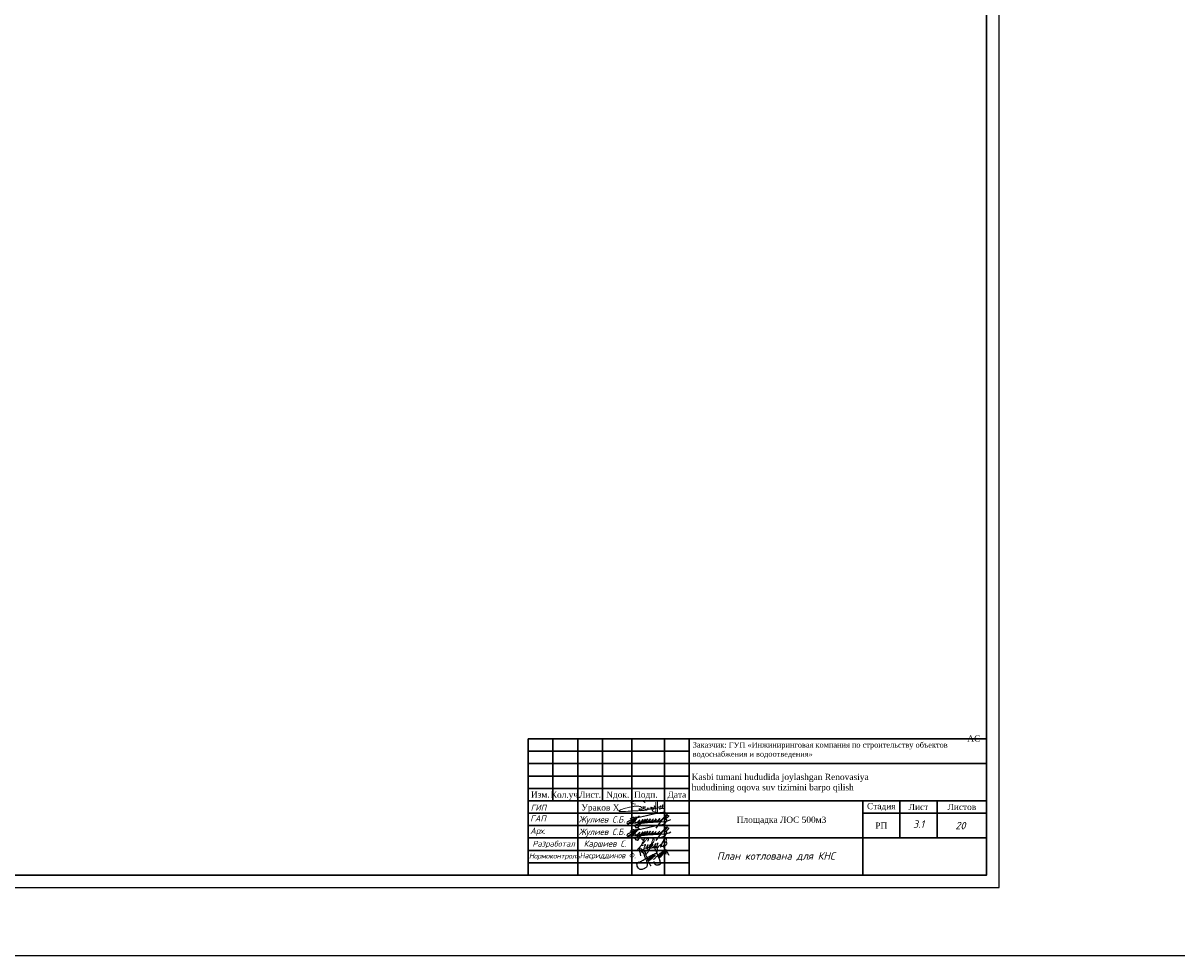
# Model space of a CAD drawing. Extents: x -119078 to 1619993, y 264752 to 340742.
# Tile 32 of 220: x 231681 to 278237, y 264752 to 302408. Entities that reach past the tile are written whole.
import ezdxf
from ezdxf.enums import TextEntityAlignment as Align

# ---------------------------------------------------------------- set-up
doc = ezdxf.new("R2010")
doc.units = 0
doc.header["$MEASUREMENT"] = 0
doc.linetypes.add('CONTI', pattern=[0])
doc.layers.get('0').update_dxf_attribs({"color": 250, "linetype": 'CONTI'})
for name, color, linetype in [('BC-Form$1$SHEET-TEXT', 7, 'Continuous'), ('PDF _Геометрия', 250, 'Continuous'), ('PDF _Текст', 7, 'Continuous'), ('SHTAMP', 250, 'Continuous')]:
    doc.layers.add(name, color=color, linetype=linetype)
doc.layers.add('Графа', color=7, linetype='Continuous', lineweight=30)
doc.layers.add('НАДПИСИ', color=7, linetype='Continuous', lineweight=13)
doc.layers.add('ПОДПИСИ', color=7, linetype='Continuous', lineweight=25, true_color=0xffffff)
doc.styles.add('ISO', font='times.ttf')
doc.styles.add('ISOCPEUR', font='isocpeui.ttf')
doc.styles.add('PDF ISOCPEUR Italic', font='isocpeui.ttf')
doc.styles.add('style2', font='times.ttf', dxfattribs={"height": 350})
doc.styles.add('ГОСТ 250', font='isocpeui.ttf', dxfattribs={"height": 250})
doc.styles.add('ГОСТ 300', font='isocpeui.ttf', dxfattribs={"height": 250})
doc.styles.add('ГОСТ 350', font='isocpeui.ttf', dxfattribs={"height": 350})

# ---------------------------------------------------------------- blocks, each defined once
blk = doc.blocks.new('подпис')
at = {"layer": 'ПОДПИСИ', "color": 5, "lineweight": 25}
for points in [[(11455381, 532519), (11455520, 532605, 0.17903), (11455562, 532678, 0.263953), (11455546, 532731, 0.190204), (11455439, 532772, 0.042436), (11455181, 532752, 0.013899), (11454174, 532517), (11454115, 532493), (11453882, 532380, 0.221782), (11453847, 532334, 0.270492), (11453872, 532305), (11455179, 532410)], [(11453991, 532491, -0.163413), (11454129, 532576, -0.667806), (11454158, 532540, -0.079434), (11453917, 532276, -0.866542), (11453898, 532297), (11453923, 532319), (11454158, 532478), (11454199, 532507), (11454264, 532591), (11454072, 532309)], [(11454383, 532593, 0.619534), (11454360, 532609), (11454273, 532534, 0.114252), (11454185, 532395, 0.215538), (11454192, 532353, 0.240273), (11454245, 532349, 0.08858), (11454403, 532470), (11454351, 532410), (11454342, 532400, 0.539095), (11454362, 532374, 0.111916), (11454481, 532411), (11454538, 532484), (11454481, 532411), (11454317, 532146, -0.358423), (11454264, 532125), (11454185, 532207, -0.402126), (11454221, 532260, -0.058846), (11454732, 532356), (11455438, 532399, 0.09128), (11455712, 532476)], [(11454538, 532484), (11454488, 532398, 0.645288), (11454510, 532376, 0.12897), (11454636, 532493), (11454594, 532430), (11454582, 532414, 0.693858), (11454605, 532387, 0.10028), (11454701, 532446), (11454746, 532507), (11454701, 532446), (11454684, 532424, 0.631808), (11454708, 532389, 0.142677), (11454805, 532452), (11454848, 532505), (11454805, 532452, 0.201941), (11454797, 532429, 0.536095), (11454830, 532405, 0.097167), (11454944, 532462), (11454981, 532503), (11454944, 532462, 0.197087), (11454932, 532431, 0.488157), (11454970, 532409, 0.093089), (11455064, 532466), (11455099, 532503), (11455064, 532466, 0.226804), (11455048, 532431, 0.355416), (11455073, 532410, 0.127937), (11455201, 532468), (11455246, 532517), (11455201, 532468, 0.196233), (11455177, 532420, 0.529409), (11455206, 532400, 0.061232), (11455381, 532519), (11455512, 532676), (11455381, 532519), (11455075, 532109)], [(11455512, 532676, -0.143099), (11455604, 532656, -0.470936), (11455617, 532604, -0.126724), (11455422, 532482), (11455497, 532497, -0.517832), (11455533, 532462, -0.176475), (11455420, 532289, -0.173079), (11455271, 532233, -0.163306), (11455188, 532261)]]:
    blk.add_lwpolyline(points, format="xyb", dxfattribs=at)
blk.add_lwpolyline([(11454115, 532493), (11454174, 532517)], dxfattribs=at)
blk = doc.blocks.new('A$C6E532752')
at = {"color": 5, "lineweight": 25}
for points in [[(2046, 1804), (2070, 1872), (2101, 1944), (2114, 2003), (2114, 2056), (2099, 2124), (2074, 2222), (2014, 2300), (1903, 2360), (1855, 2376), (1801, 2377), (1790, 2368), (1792, 2336), (1800, 2288), (1808, 2236), (1818, 2191), (1846, 2131), (1865, 2061), (1890, 2014), (1957, 1858), (2009, 1770), (2053, 1685), (2113, 1541), (2153, 1434), (2222, 1250), (2279, 1118), (2326, 993), (2364, 847), (2392, 705), (2399, 624), (2394, 571), (2362, 528), (2328, 505), (2294, 490), (2254, 483), (2188, 477), (2145, 466), (2062, 466), (2017, 466), (1987, 466), (1945, 488), (1913, 509), (1883, 532), (1855, 575), (1823, 639), (1802, 682), (1783, 739), (1781, 758), (1779, 801), (1777, 848)], [(2743, 2429), (2709, 2488), (2682, 2516), (2685, 2488), (2725, 2429), (2737, 2401), (2759, 2329), (2784, 2236), (2802, 2186), (2816, 2124), (2836, 2048), (2868, 1947), (2878, 1890), (2884, 1840), (2893, 1773), (2934, 1685), (2949, 1650), (2957, 1619), (2962, 1588), (2967, 1626), (2967, 1657), (2971, 1688), (2988, 1767), (3019, 1821), (3030, 1831), (3088, 1813), (3106, 1778), (3119, 1748), (3153, 1695), (3166, 1642), (3207, 1585), (3241, 1543), (3278, 1532), (3308, 1535)], [(385, 1433), (380, 1569), (321, 1749), (258, 1944), (210, 2040), (245, 2007), (287, 1975), (353, 1931), (399, 1918), (436, 1916), (474, 1941), (484, 1982), (467, 2067), (448, 2120), (427, 2157), (466, 2093), (506, 2007), (555, 1922), (602, 1823), (711, 1592), (749, 1491), (825, 1291), (868, 1187), (943, 996), (982, 875), (1013, 754), (1033, 630), (1049, 522), (1043, 416), (1007, 308), (929, 226), (815, 136), (704, 81), (535, 13), (402, 1), (314, 18), (227, 71), (137, 159), (35, 347), (12, 492), (8, 661), (75, 751), (214, 814), (217, 817), (216, 775), (183, 707), (202, 722), (286, 778), (362, 823), (424, 853), (563, 928), (732, 1029), (845, 1105), (994, 1192), (1118, 1257), (1274, 1345), (1396, 1407), (1523, 1482), (1750, 1594), (1859, 1632), (1962, 1660), (1991, 1660), (2000, 1660), (1991, 1645), (1977, 1626), (1958, 1608)], [(795, 1930), (766, 1944), (747, 1958), (732, 1969), (756, 1919), (777, 1862), (824, 1731), (861, 1650), (907, 1552), (928, 1465), (971, 1361), (999, 1299), (1019, 1250), (1060, 1148), (1086, 1070), (1110, 993), (1161, 879), (1222, 766), (1252, 693), (1282, 624), (1325, 551), (1377, 469), (1387, 437), (1386, 415), (1369, 406), (1365, 409)], [(1178, 1041), (1184, 1073), (1176, 1087), (1166, 1109), (1171, 1134), (1175, 1159), (1177, 1187), (1170, 1192), (1155, 1194), (1138, 1181), (1125, 1161), (1120, 1142), (1127, 1112), (1138, 1084), (1155, 1052), (1190, 1015), (1234, 985), (1242, 980), (1268, 979), (1299, 1007), (1323, 1038), (1339, 1067), (1360, 1126), (1356, 1168), (1352, 1190), (1349, 1211), (1349, 1234), (1349, 1252), (1349, 1274), (1336, 1239), (1333, 1223), (1331, 1214), (1303, 1209), (1299, 1204), (1292, 1181), (1255, 1176), (1246, 1151), (1262, 1110), (1275, 1085), (1290, 1052), (1311, 1034), (1336, 1025), (1363, 1024), (1376, 1037), (1388, 1050), (1400, 1068), (1415, 1091), (1432, 1156), (1432, 1174), (1430, 1222), (1431, 1266), (1434, 1282), (1437, 1297), (1451, 1312), (1473, 1314), (1479, 1329), (1484, 1345), (1526, 1340), (1527, 1344), (1546, 1371), (1546, 1380), (1542, 1322), (1532, 1234), (1508, 1194), (1491, 1173), (1470, 1154), (1447, 1141), (1418, 1134), (1396, 1131), (1373, 1136), (1360, 1149)], [(1432, 1173), (1448, 1157), (1470, 1132), (1480, 1125), (1492, 1119), (1505, 1118), (1514, 1125), (1521, 1131), (1537, 1145), (1550, 1156), (1574, 1181), (1594, 1207), (1603, 1226), (1607, 1239), (1610, 1253), (1618, 1282), (1623, 1317), (1626, 1344), (1633, 1391), (1631, 1422), (1631, 1443), (1618, 1419), (1610, 1399), (1600, 1381), (1603, 1340), (1618, 1317), (1635, 1297), (1651, 1291), (1665, 1290), (1718, 1369), (1719, 1381), (1720, 1403), (1732, 1431), (1741, 1451), (1744, 1471), (1745, 1490), (1738, 1508), (1729, 1509), (1728, 1503), (1719, 1486), (1713, 1471), (1705, 1444), (1705, 1428), (1716, 1413), (1732, 1404), (1746, 1399), (1763, 1396), (1785, 1399), (1799, 1408), (1822, 1417), (1835, 1426), (1857, 1435), (1869, 1444), (1878, 1455), (1881, 1471), (1881, 1481), (1878, 1494), (1875, 1503)], [(1530, 1229), (1542, 1212), (1557, 1204), (1585, 1194), (1591, 1202), (1609, 1200), (1619, 1205), (1645, 1223), (1669, 1249), (1676, 1260), (1685, 1281), (1698, 1313), (1704, 1324), (1704, 1324)], [(1707, 1036), (1747, 1085), (1819, 1144), (1891, 1238), (1979, 1313), (2059, 1391), (2165, 1488), (2229, 1542), (2393, 1677), (2462, 1724), (2559, 1807), (2641, 1860), (2722, 1913), (2859, 2009), (2948, 2051), (2989, 2062), (2996, 2055)], [(2279, 1502), (2265, 1461), (2269, 1420), (2262, 1364), (2265, 1307), (2279, 1265), (2318, 1252), (2345, 1254), (2408, 1314), (2444, 1368), (2453, 1397), (2475, 1468), (2472, 1514), (2466, 1559), (2461, 1588), (2461, 1627), (2469, 1644), (2486, 1658), (2454, 1623), (2450, 1578), (2446, 1520), (2451, 1481), (2483, 1457), (2515, 1454), (2551, 1457), (2569, 1493), (2574, 1512), (2589, 1561), (2590, 1562)], [(2397, 1571), (2370, 1532), (2367, 1503), (2363, 1469), (2365, 1423), (2380, 1396), (2400, 1370), (2431, 1346), (2460, 1344), (2480, 1343), (2493, 1365), (2509, 1392), (2560, 1447), (2580, 1567), (2580, 1600), (2569, 1621), (2561, 1642), (2559, 1671), (2569, 1698), (2582, 1730), (2598, 1762), (2618, 1772)], [(2574, 1491), (2603, 1515), (2618, 1528), (2634, 1555), (2641, 1569), (2660, 1604), (2700, 1636), (2712, 1646), (2728, 1666), (2742, 1685), (2773, 1745), (2779, 1787), (2782, 1808), (2782, 1823), (2775, 1790), (2778, 1776), (2794, 1755), (2801, 1749), (2815, 1746), (2842, 1749)], [(2582, 1588), (2614, 1576), (2640, 1580), (2650, 1592), (2662, 1606), (2679, 1631), (2687, 1673), (2683, 1709), (2675, 1731), (2672, 1756), (2670, 1792), (2677, 1808), (2688, 1818), (2704, 1820), (2713, 1818)]]:
    blk.add_spline(points, degree=3, dxfattribs=at)
blk = doc.blocks.new('A$C194E077B')
at = {"color": 5, "lineweight": 20}
for points in [[(42, -99), (83, -76), (96, -68), (110, -53), (122, -42), (131, -27), (137, -5), (137, 22), (125, 42), (110, 57), (100, 67), (80, 78), (58, 91), (13, 103), (-19, 112), (-87, 112), (-127, 112), (-231, 105), (-249, 100), (-271, 100), (-317, 88), (-348, 80), (-409, 70), (-436, 66), (-497, 49), (-543, 37), (-617, 24), (-665, 5), (-728, -12), (-787, -37), (-841, -58), (-859, -64), (-880, -77), (-894, -91), (-904, -101), (-904, -112), (-894, -123), (-871, -130), (-840, -134), (-808, -134), (-760, -134), (-737, -134), (-654, -127), (-612, -124), (-491, -116), (-389, -109), (-287, -102), (-158, -97), (-39, -97), (85, -89), (174, -89), (222, -82), (269, -75), (318, -67), (369, -63), (369, -63)], [(-162, 200), (-240, 221), (-364, 241), (-364, 276), (-310, 307), (-248, 324), (-145, 351), (-37, 351), (76, 351), (195, 319), (266, 278)], [(0, 0), (0, -92)], [(41, 2), (41, -98)], [(203, -24), (196, 1), (191, 21), (185, 44), (185, 65), (176, 81), (169, 93), (189, 73), (200, 70), (220, 70), (242, 70), (259, 75), (272, 78), (279, 90), (279, 70), (274, 51), (262, 26), (252, 0), (252, -16), (261, -33), (282, -45), (303, -50), (329, -43), (347, -33), (361, -19), (368, -6), (371, 33), (368, -6), (372, -22), (382, -27), (392, -33), (406, -29), (418, -26), (433, -12), (438, -3), (438, 39), (438, -3), (453, -18), (464, -25), (477, -25), (504, -20), (521, -3), (528, 9), (524, 23), (522, 41), (522, 48), (526, 55), (535, 63), (549, 63), (569, 49), (579, 25), (585, 1), (580, -18), (565, -26), (549, -26), (531, -8), (528, 9)], [(835, 300), (835, -171), (799, -177), (729, -165), (620, -121), (593, -75), (602, -42), (665, -20), (730, 7), (798, 17), (885, 36), (885, 36), (905, 45)], [(593, 2), (615, 20), (621, 30), (635, 45), (637, 70), (635, 45), (635, 19), (646, 1), (664, -10), (680, -10), (701, 0), (705, 13), (705, 35), (699, 66), (686, 94), (680, 122)], [(682, 123), (691, 107), (705, 87), (717, 87)], [(748, 299), (746, -138)], [(898, 116), (898, 60), (906, 31), (917, -11)], [(910, 55), (903, 116)], [(952, -13), (967, 14), (978, 53), (978, 112), (973, 131)], [(962, 114), (967, 97), (978, 53), (987, 20), (1013, 5), (1032, 10), (1061, 39), (1076, 96), (1076, 123), (1074, 180)], [(1064, 182), (1056, 151), (1045, 113), (1045, 80), (1055, 46), (1070, 20), (1088, 9), (1109, 9), (1132, 31), (1138, 57), (1138, 93)]]:
    blk.add_lwpolyline(points, dxfattribs=at)
for centre, radius, start, end in [((681, 122), 1.13, 41.4, 190.5897), ((901, 116), 2.8, 15.3098, 164.5601), ((899, 54), 10.7, 301.2071, 10.1496), ((979, 116), 16.6, 111.912, 188.6151), ((1068, 178), 5.72, 18.1801, 138.9915), ((935, -4), 19.1, 202.8625, 330.9274)]:
    blk.add_arc(centre, radius, start, end, dxfattribs=at)
blk = doc.blocks.new('ПЛДПИС')
at = {"color": 0, "linetype": 'ByBlock', "lineweight": 9}
for points in [[(1768167, 34601), (1768274, 34710), (1768312, 34693), (1768357, 34634), (1768439, 34683), (1768465, 34730), (1768458, 34730), (1768452, 34716), (1768444, 34693), (1768248, 34291), (1768239, 34262), (1768224, 34236), (1768215, 34224), (1768175, 34213), (1768276, 34380), (1768300, 34412), (1768456, 34579), (1768495, 34627), (1768529, 34664), (1768567, 34702), (1768592, 34709), (1768598, 34695), (1768596, 34655), (1768563, 34579)], [(1768291, 34400), (1768434, 34437), (1768462, 34447), (1768479, 34446), (1768464, 34405), (1768450, 34379), (1768443, 34362), (1768432, 34337), (1768424, 34314), (1768403, 34251), (1768390, 34195), (1768377, 34148), (1768363, 34113), (1768320, 34171), (1768390, 34246), (1768422, 34269), (1768477, 34304), (1768517, 34328), (1768535, 34345), (1768555, 34375), (1768568, 34396), (1768582, 34424), (1768584, 34440), (1768567, 34435), (1768560, 34422), (1768555, 34411), (1768548, 34391), (1768537, 34364), (1768531, 34347), (1768524, 34324), (1768521, 34309), (1768519, 34300), (1768519, 34289), (1768544, 34292), (1768564, 34304), (1768593, 34331), (1768637, 34368), (1768668, 34404), (1768686, 34438), (1768686, 34457), (1768678, 34464), (1768654, 34428), (1768646, 34402), (1768637, 34371), (1768633, 34343), (1768632, 34323), (1768635, 34310), (1768652, 34308), (1768663, 34317), (1768696, 34351), (1768732, 34384), (1768762, 34415), (1768778, 34444), (1768780, 34462), (1768775, 34466), (1768760, 34450), (1768751, 34420), (1768740, 34380), (1768734, 34359), (1768732, 34347), (1768736, 34333), (1768748, 34323), (1768768, 34330), (1768801, 34358), (1768825, 34380), (1768869, 34428), (1768893, 34461), (1768900, 34485), (1768892, 34487), (1768873, 34465), (1768858, 34431), (1768850, 34405), (1768845, 34386), (1768845, 34357), (1768850, 34342), (1768867, 34334), (1768880, 34339), (1768915, 34364), (1768944, 34396), (1768964, 34438), (1768983, 34482), (1768980, 34511), (1768959, 34502), (1768953, 34480), (1768949, 34444), (1768944, 34409), (1768941, 34371), (1768942, 34347), (1768944, 34344), (1768954, 34339), (1768979, 34347), (1769007, 34370), (1769056, 34414), (1769101, 34463), (1769168, 34549), (1769212, 34624), (1769245, 34696), (1769263, 34731), (1769265, 34761), (1769252, 34754), (1769242, 34732), (1769241, 34724), (1769233, 34693), (1769221, 34653), (1769196, 34589), (1769166, 34514), (1769144, 34459), (1769121, 34409), (1769111, 34382), (1769099, 34350), (1769096, 34345), (1769092, 34342), (1769085, 34339), (1769087, 34355), (1769094, 34373), (1769101, 34389), (1769126, 34445), (1769163, 34518), (1769186, 34556), (1769203, 34585), (1769232, 34625), (1769258, 34661), (1769292, 34681), (1769309, 34674), (1769332, 34643), (1769333, 34586), (1769305, 34557), (1769265, 34526), (1769235, 34515), (1769217, 34514), (1769213, 34521), (1769263, 34541), (1769302, 34539), (1769332, 34526), (1769343, 34499), (1769323, 34458), (1769301, 34426), (1769267, 34400), (1769223, 34379), (1769168, 34371), (1769130, 34373), (1769121, 34381), (1769121, 34411)], [(1768636, 34367), (1768797, 34545), (1768832, 34624), (1768811, 34686), (1768788, 34673), (1768773, 34647), (1768752, 34588), (1768723, 34494), (1768702, 34421), (1768681, 34356), (1768651, 34269), (1768487, 34082), (1768486, 34142), (1768627, 34279), (1768815, 34318), (1769007, 34332)]]:
    blk.add_spline(points, degree=3, dxfattribs=at)
blk = doc.blocks.new('A$Cbab827f9')
at = {"layer": 'Графа'}
for p, q in [((-18500, 5500), (0, 5500)), ((-18500, 5500), (0, 5500)), ((-18500, 5500), (-18500, 0)), ((-17500, 5500), (-17500, 3000)), ((-16500, 5500), (-16500, 0)), ((-15500, 5500), (-15500, 3000)), ((-14314, 5500), (-14314, 0)), ((-13000, 5500), (-13000, 0)), ((-12000, 5500), (-12000, 0)), ((0, 5500), (0, 0)), ((0, 5500), (0, 0)), ((-18500, 5000), (-12000, 5000)), ((-18500, 4500), (-12000, 4500)), ((-12000, 4500), (0, 4500)), ((-18500, 4000), (-12000, 4000)), ((-18500, 3500), (-12000, 3500)), ((-18500, 3000), (0, 3000)), ((-5000, 3000), (-5000, 0)), ((-3500, 3000), (-3500, 1500)), ((-2000, 3000), (-2000, 1500)), ((-18500, 2500), (-12000, 2500)), ((-5000, 2500), (0, 2500)), ((-18500, 2000), (-12000, 2000)), ((-18500, 1500), (-12000, 1500)), ((-12000, 1500), (0, 1500)), ((-18500, 1000), (-12000, 1000)), ((-18500, 500), (-12000, 500)), ((-18500, 0), (0, 0)), ((-18500, 0), (0, 0))]:
    blk.add_line(p, q, dxfattribs=at)
at = {"color": 7, "lineweight": 30, "xscale": 0.8941363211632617, "yscale": 0.8941363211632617, "zscale": 0.8941363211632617}
blk.add_blockref('A$C194E077B', (-14020, 2684), dxfattribs=at)
at = {"color": 1, "lineweight": 15, "xscale": 0.9504, "yscale": 0.9504, "zscale": 0.9504}
for p in [(-10900254, -503824), (-10900254, -504324)]:
    blk.add_blockref('подпис', p, dxfattribs=at)
at = {"color": 5, "linetype": 'ByBlock', "lineweight": 9}
blk.add_blockref('ПЛДПИС', (-1782243, -33214), dxfattribs=at)
at = {"color": 2, "lineweight": 40, "xscale": 0.3934101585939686, "yscale": 0.3934101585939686, "zscale": 0.3934101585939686}
blk.add_blockref('A$C6E532752', (-14109, 221), dxfattribs=at)
at = {"style": 'ISOCPEUR'}
for s, p in [('ГAП            ', (-18415, 2164)), ('Арх.  ', (-18415, 1664))]:
    blk.add_text(s, height=250, dxfattribs=at).set_placement(p)
at = {"color": 7, "linetype": 'ByBlock', "lineweight": 25, "style": 'ГОСТ 300'}
blk.add_text('20', height=300, dxfattribs=at).set_placement((-1261, 1850, 0))
at = {"color": 18, "lineweight": 30, "true_color": 0x000000, "insert": (-780, 5640), "char_height": 300, "attachment_point": 1, "style": 'ISO'}
blk.add_mtext_dynamic_manual_height_columns('\\pi14405.478;{\\C256; \\H0.83333x;\\C7;АС}', width=5530.42, gutter_width=2000, heights=[0], dxfattribs=at)
at = {"insert": (-18397, 2846, 0), "char_height": 250, "attachment_point": 1, "style": 'ISOCPEUR'}
blk.add_mtext_dynamic_manual_height_columns('ГИП', width=1128.03, gutter_width=1500, heights=[0], dxfattribs=at)
at = {"color": 7, "lineweight": 20, "insert": (-16356, 2857), "char_height": 250, "attachment_point": 1, "style": 'ISO'}
blk.add_mtext_dynamic_manual_height_columns('Ураков Х', width=2171.11, gutter_width=1500, heights=[0], dxfattribs=at)
at = {"attachment_point": 1}
for s, insert, char_height, width, style in [('\\pxi7.19849;Площадка ЛОС 500м3', (-11883, 2361), 250, 5930.2, 'ISO'), ('{\\W0.95;\\T0.95;Нормоконтроль}', (-18469, 881), 210, 1971.75, 'ISOCPEUR')]:
    blk.add_mtext(s, dxfattribs=dict(at, insert=insert, char_height=char_height, width=width, style=style))
at = {"color": 3, "lineweight": 30, "insert": (-16415, 911), "char_height": 230, "width": 2499.02, "attachment_point": 1, "style": 'PDF ISOCPEUR Italic'}
blk.add_mtext('\\pt500;{\\W0.8;\\C7;Насриддинов Ф.}', dxfattribs=at)
at = {"layer": 'BC-Form$1$SHEET-TEXT', "width": 12000, "attachment_point": 5, "style": 'ГОСТ 350'}
for s, insert, char_height in [('Разработал', (-17469, 1237), 230), ('Каршиев С.', (-15395, 1237), 250)]:
    blk.add_mtext(s, dxfattribs=dict(at, insert=insert, char_height=char_height))
at = {"layer": 'SHTAMP', "style": 'ГОСТ 250'}
for p in [(-16456, 2123), (-16456, 1623)]:
    blk.add_text('Жулиев С.Б. ', height=250, dxfattribs=at).set_placement(p)
at = {"layer": 'SHTAMP', "attachment_point": 4, "style": 'style2'}
for s, insert, char_height, width in [('\\pxi0.02539,ql;Заказчик: ГУП «Инжиниринговая компания по строительству объектов водоснабжения и водоотведения» ', (-11864, 5041), 220, 10364.55), ('{\\H1.00436x;\\C7;Kasbi tumani hududida joylashgan Renovasiya \\Phududining oqova suv tizimini barpo\\C256; qilish}', (-11901, 3715), 250, 11834.1)]:
    blk.add_mtext(s, dxfattribs=dict(at, insert=insert, char_height=char_height, width=width))
at = {"layer": 'НАДПИСИ', "linetype": 'Continuous', "ltscale": 1000, "style": 'ISO'}
for s, p in [('Изм.', (-18009, 3255)), ('Кол.уч.', (-16988, 3248)), ('Лист.', (-16000, 3250)), ('Nдок.', (-14885, 3250)), ('Подп.', (-13750, 3250)), ('Дата', (-12500, 3250))]:
    blk.add_text(s, height=250, dxfattribs=at).set_placement(p, align=Align.MIDDLE_CENTER)
at = {"layer": 'НАДПИСИ', "linetype": 'Continuous', "ltscale": 1000, "char_height": 250, "attachment_point": 5, "style": 'ISO'}
for s, insert, width in [('Стадия', (-4250, 2750), 1400), ('Лист', (-2750, 2750), 1400), ('Листов', (-1000, 2750), 1900), ('РП', (-4250, 2000), 12000)]:
    blk.add_mtext(s, dxfattribs=dict(at, insert=insert, width=width))

msp = doc.modelspace()

# ---------------------------------------------------------------- linework, layer by layer
at = {"color": 3}
msp.add_lwpolyline([(919564.339, 264752.208), (-119077.586, 264752.208), (-119077.586, 340741.932), (919564.339, 340741.932)], close=True, dxfattribs=at)
at = {"layer": 'PDF _Геометрия', "lineweight": -3}
msp.add_lwpolyline([(186958.507, 267513.75), (271058.507, 267513.75), (271058.507, 326913.75), (186958.507, 326913.75)], close=True, dxfattribs=at)
at = {"layer": 'PDF _Геометрия', "lineweight": 30}
msp.add_lwpolyline([(188958.507, 268013.75), (270558.507, 268013.75), (270558.507, 326413.75), (188958.507, 326413.75)], close=True, dxfattribs=at)

# ---------------------------------------------------------------- block references
at = {"color": 1, "lineweight": 30}
msp.add_blockref('A$Cbab827f9', (270558.507, 268013.75), dxfattribs=at)

# ---------------------------------------------------------------- texts
at = {"layer": 'PDF _Текст', "lineweight": 30, "insert": (267588.578, 269923.628), "char_height": 299.9754, "attachment_point": 7, "style": 'PDF ISOCPEUR Italic'}
msp.add_mtext('3.1', dxfattribs=at)
at = {"layer": 'PDF _Текст', "color": 0, "lineweight": 30, "insert": (262058.507, 268763.75), "char_height": 299.97538, "width": 7000, "attachment_point": 5, "style": 'PDF ISOCPEUR Italic'}
msp.add_mtext('\\pxqc;{\\C256;План котлована для КНС}', dxfattribs=at)

doc.saveas('drawing.dxf')
